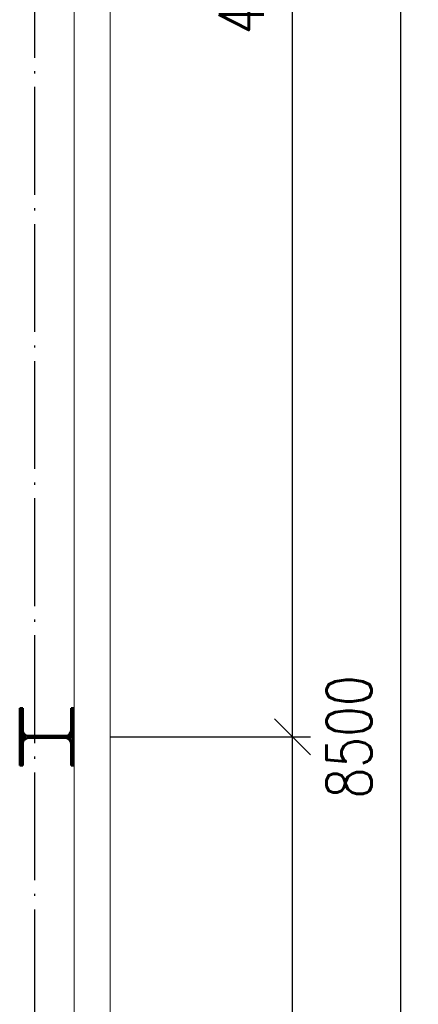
# Paper-space layout 'Layout1' of a CAD drawing. Extents: x -2 to 1033, y -36 to 596.
# Tile 27 of 126: x 277 to 299, y 139 to 193. Entities that reach past the tile are written whole.
import ezdxf

# ---------------------------------------------------------------- set-up
doc = ezdxf.new("R2010")
doc.units = 0
doc.linetypes.add('ACAD_ISO04W100', pattern=[30.5, 24, -3, 0.5, -3])
doc.linetypes.add('HP_01_CER_B', pattern=[8, 5, -1, 1, -1])
doc.layers.get('0').update_dxf_attribs({"linetype": 'CONTINUOUS'})
doc.layers.get('DEFPOINTS').update_dxf_attribs({"color": 132, "linetype": 'CONTINUOUS'})
for name, color, linetype, lineweight in [('SS_KOTY', 3, 'CONTINUOUS', 25), ('SS_OSY_025', 7, 'HP_01_CER_B', 25), ('SS_PODKLADY_PANELY', 9, 'CONTINUOUS', 13), ('SS_SLOUP ŠTÍTOVÝ', 183, 'CONTINUOUS', 50), ('SS_SRAFY', 8, 'CONTINUOUS', 18)]:
    doc.layers.add(name, color=color, linetype=linetype, lineweight=lineweight)
doc.styles.add('ROMANS', font='romans.shx', dxfattribs={"width": 0.8})
doc.dimstyles.new('A-1_(2.5)_50AS', dxfattribs={"dimtxt": 2.5, "dimasz": 2, "dimexe": 1, "dimexo": 2, "dimgap": 0, "dimtad": 0, "dimdec": 1, "dimlfac": 50, "dimrnd": 1, "dimtxsty": 'ROMANS', "dimblk1": 'OBLIQUE', "dimblk2": 'OBLIQUE', "dimsah": 1, "dimcen": 2, "dimclrd": 256, "dimclre": 256, "dimclrt": 256, "dimadec": 1, "dimazin": 2, "dimtfac": 0.714286, "dimtdec": 1, "dimtmove": 0, "dimatfit": 3, "dimldrblk": 'OPEN', "dimfxl": 1, "dimtvp": 1.142857, "dimtfill": 1, "dimtolj": 1, "dimlwd": -1, "dimlwe": -1, "dimarcsym": 0})

# ---------------------------------------------------------------- blocks, each defined once
blk = doc.blocks.new('_Oblique')
at = {"color": 0, "linetype": 'ByBlock', "lineweight": -2}
blk.add_line((-0.5, -0.5), (0.5, 0.5), dxfattribs=at)
blk = doc.blocks.new('*D72')
at = {"layer": 'DEFPOINTS', "color": 0, "transparency": 16777216}
for p in [(279.847, 153.584, -5184), (292.001, 153.584), (279.847, 68.584)]:
    blk.add_point(p, dxfattribs=at)
at = {"layer": 'SS_KOTY', "transparency": 16777216}
for p, q in [((281.847, 153.584), (293.001, 153.584)), ((292.001, 68.584), (292.001, 153.584)), ((281.847, 68.584), (293.001, 68.584))]:
    blk.add_line(p, q, dxfattribs=at)
at = {"layer": 'SS_KOTY', "transparency": 16777216, "xscale": 2, "yscale": 2, "zscale": 2}
for p, rotation in [((292.001, 153.584), 90), ((292.001, 68.584), 270)]:
    blk.add_blockref('_Oblique', p, dxfattribs=dict(at, rotation=rotation))
at = {"layer": 'SS_KOTY', "transparency": 16777216, "insert": (289.144, 111.084), "char_height": 2.5, "attachment_point": 5, "rotation": 90, "style": 'ROMANS', "bg_fill": 3, "box_fill_scale": 1.1, "bg_fill_color": 256, "bg_fill_true_color": 13158600, "bg_fill_transparency": 0}
blk.add_mtext('\\A1;4250', dxfattribs=at)
blk = doc.blocks.new('_OPEN')
at = {"color": 0, "linetype": 'ByBlock'}
for p, q in [((-1, 0.167), (0, 0)), ((0, 0), (-1, -0.167)), ((0, 0), (-1, 0))]:
    blk.add_line(p, q, dxfattribs=at)
blk = doc.blocks.new('*D73')
at = {"layer": 'DEFPOINTS', "color": 0, "transparency": 16777216}
for p in [(279.847, 238.584), (292.001, 238.584), (279.847, 153.584, -5184)]:
    blk.add_point(p, dxfattribs=at)
at = {"layer": 'SS_KOTY', "transparency": 16777216}
for p, q in [((281.847, 238.584), (293.001, 238.584)), ((292.001, 153.584), (292.001, 238.584)), ((281.847, 153.584), (293.001, 153.584))]:
    blk.add_line(p, q, dxfattribs=at)
at = {"layer": 'SS_KOTY', "transparency": 16777216, "xscale": 2, "yscale": 2, "zscale": 2}
for p, rotation in [((292.001, 238.584), 90), ((292.001, 153.584), 270)]:
    blk.add_blockref('_Oblique', p, dxfattribs=dict(at, rotation=rotation))
at = {"layer": 'SS_KOTY', "transparency": 16777216, "insert": (289.144, 196.084), "char_height": 2.5, "attachment_point": 5, "rotation": 90, "style": 'ROMANS', "bg_fill": 3, "box_fill_scale": 1.1, "bg_fill_color": 256, "bg_fill_true_color": 13158600, "bg_fill_transparency": 0}
blk.add_mtext('\\A1;4250', dxfattribs=at)
blk = doc.blocks.new('*D74')
at = {"layer": 'DEFPOINTS', "color": 0, "transparency": 16777216}
for p in [(279.847, 238.584), (282.247, 68.584), (298.001, 68.584)]:
    blk.add_point(p, dxfattribs=at)
at = {"layer": 'SS_KOTY', "transparency": 16777216}
for p, q in [((281.847, 238.584), (299.001, 238.584)), ((298.001, 238.584), (298.001, 68.584)), ((284.247, 68.584), (299.001, 68.584))]:
    blk.add_line(p, q, dxfattribs=at)
at = {"layer": 'SS_KOTY', "transparency": 16777216, "xscale": 2, "yscale": 2, "zscale": 2}
for p, rotation in [((298.001, 238.584), 90), ((298.001, 68.584), 270)]:
    blk.add_blockref('_Oblique', p, dxfattribs=dict(at, rotation=rotation))
at = {"layer": 'SS_KOTY', "transparency": 16777216, "insert": (295.144, 153.584), "char_height": 2.5, "attachment_point": 5, "rotation": 90, "style": 'ROMANS', "bg_fill": 3, "box_fill_scale": 1.1, "bg_fill_color": 256, "bg_fill_true_color": 13158600, "bg_fill_transparency": 0}
blk.add_mtext('\\A1;8500', dxfattribs=at)

psp = doc.layouts.get("Layout1")

# ---------------------------------------------------------------- linework, layer by layer
at = {"layer": 'SS_OSY_025', "linetype": 'ACAD_ISO04W100', "ltscale": 0.25}
psp.add_line((277.6471, 54.1113), (277.6471, 254.2444), dxfattribs=at)
at = {"layer": 'SS_SLOUP ŠTÍTOVÝ', "color": 1, "linetype": 'Continuous', "ltscale": 0.25}
for p, q in [((276.8071, 155.1836), (276.9871, 155.1836)), ((276.8071, 155.1836), (276.8071, 151.9836)), ((276.9871, 153.9436), (276.9871, 155.1836)), ((279.3671, 153.6436), (277.2871, 153.6436)), ((277.2871, 153.5236), (279.3671, 153.5236)), ((276.9871, 151.9836), (276.9871, 153.2236)), ((276.9871, 151.9836), (276.8071, 151.9836))]:
    psp.add_line(p, q, dxfattribs=at)
at = {"layer": 'SS_SLOUP ŠTÍTOVÝ', "color": 7, "linetype": 'ACAD_ISO04W100', "ltscale": 0.25}
psp.add_line((278.3271, 153.5836), (278.3271, 153.5836), dxfattribs=at)
at = {"layer": 'SS_SLOUP ŠTÍTOVÝ', "color": 1, "linetype": 'Continuous', "ltscale": 0.25, "extrusion": (6.0633e-14, 2.5115e-14, -1)}
psp.add_arc((-277.2871, 153.9436), 0.3, 270, 0, dxfattribs=at)
at = {"layer": 'SS_SLOUP ŠTÍTOVÝ', "color": 1, "linetype": 'Continuous', "ltscale": 0.25, "extrusion": (0, 0, -1)}
psp.add_arc((-277.2871, 153.2236), 0.3, 0, 90, dxfattribs=at)

# ---------------------------------------------------------------- dimensions: what is measured, and where the dimension line sits
at = {"layer": 'SS_KOTY'}
dim = psp.add_linear_dim(base=(292.0014, 153.5836), p1=(279.8471, 68.5836), p2=(279.8471, 153.5836, -5184), angle=90, dimstyle='A-1_(2.5)_50AS', dxfattribs=at)
dim.commit()
dim.dimension.update_dxf_attribs({"geometry": '*D72', "text_midpoint": (289.1443, 111.0836)})

# ---------------------------------------------------------------- next in the draw order: dimensions: what is measured, and where the dimension line sits
dim = psp.add_linear_dim(base=(292.0014, 238.5836), p1=(279.8471, 153.5836, -5184), p2=(279.8471, 238.5836), angle=90, dimstyle='A-1_(2.5)_50AS', override={"dimtmove": 1}, dxfattribs=at)
dim.commit()
dim.dimension.update_dxf_attribs({"geometry": '*D73', "text_midpoint": (289.1443, 196.0836)})

# ---------------------------------------------------------------- next in the draw order: dimensions: what is measured, and where the dimension line sits
dim = psp.add_linear_dim(base=(298.0014, 68.5836), p1=(279.8471, 238.5836), p2=(282.2471, 68.5836), angle=90, dimstyle='A-1_(2.5)_50AS', override={"dimtmove": 1}, dxfattribs=at)
dim.commit()
dim.dimension.update_dxf_attribs({"geometry": '*D74', "text_midpoint": (295.1443, 153.5836)})

# ---------------------------------------------------------------- next in the draw order: hatches: boundary and pattern name
at = {"layer": 'SS_SRAFY'}
h = psp.add_hatch(dxfattribs=at)
h.set_pattern_fill('ANSI31', color=5, scale=0.02, style=0)
h.set_pattern_definition([(45, (45.44707, 77.78364), (-0.04490128, 0.04490128), [])])
h.paths.add_polyline_path([(279.6671, 151.9836), (279.8471, 151.9836), (279.8471, 155.1836), (279.6671, 155.1836), (279.6671, 153.9436, -0.4142136), (279.3671, 153.6436), (277.2871, 153.6436, -0.4142136), (276.9871, 153.9436), (276.9871, 155.1836), (276.8071, 155.1836), (276.8071, 151.9836), (276.9871, 151.9836), (276.9871, 153.2236, -0.4142136), (277.2871, 153.5236), (279.3671, 153.5236, -0.4142136), (279.6671, 153.2236)], flags=0)

# ---------------------------------------------------------------- next in the draw order: linework, layer by layer
at = {"layer": 'SS_PODKLADY_PANELY', "color": 9, "linetype": 'Continuous', "ltscale": 0.25}
for p, q in [((279.8471, 66.4836), (279.8471, 240.6836)), ((281.8471, 66.4836), (281.8471, 240.6836))]:
    psp.add_line(p, q, dxfattribs=at)
at = {"layer": 'SS_SLOUP ŠTÍTOVÝ', "color": 1, "linetype": 'Continuous', "ltscale": 0.25}
for p, q in [((279.6671, 155.1836), (279.8471, 155.1836)), ((279.6671, 155.1836), (279.6671, 153.9436)), ((279.6671, 153.2236), (279.6671, 151.9836)), ((279.8471, 151.9836), (279.6671, 151.9836))]:
    psp.add_line(p, q, dxfattribs=at)
at = {"layer": 'SS_SLOUP ŠTÍTOVÝ', "color": 1, "linetype": 'Continuous', "ltscale": 0.25, "extrusion": (-2.5115e-14, 6.0633e-14, -1)}
psp.add_arc((-279.3671, 153.9436), 0.3, 180, 270, dxfattribs=at)
at = {"layer": 'SS_SLOUP ŠTÍTOVÝ', "color": 1, "linetype": 'Continuous', "ltscale": 0.25, "extrusion": (0, 0, -1)}
psp.add_arc((-279.3671, 153.2236), 0.3, 90, 180, dxfattribs=at)

doc.saveas('drawing.dxf')
